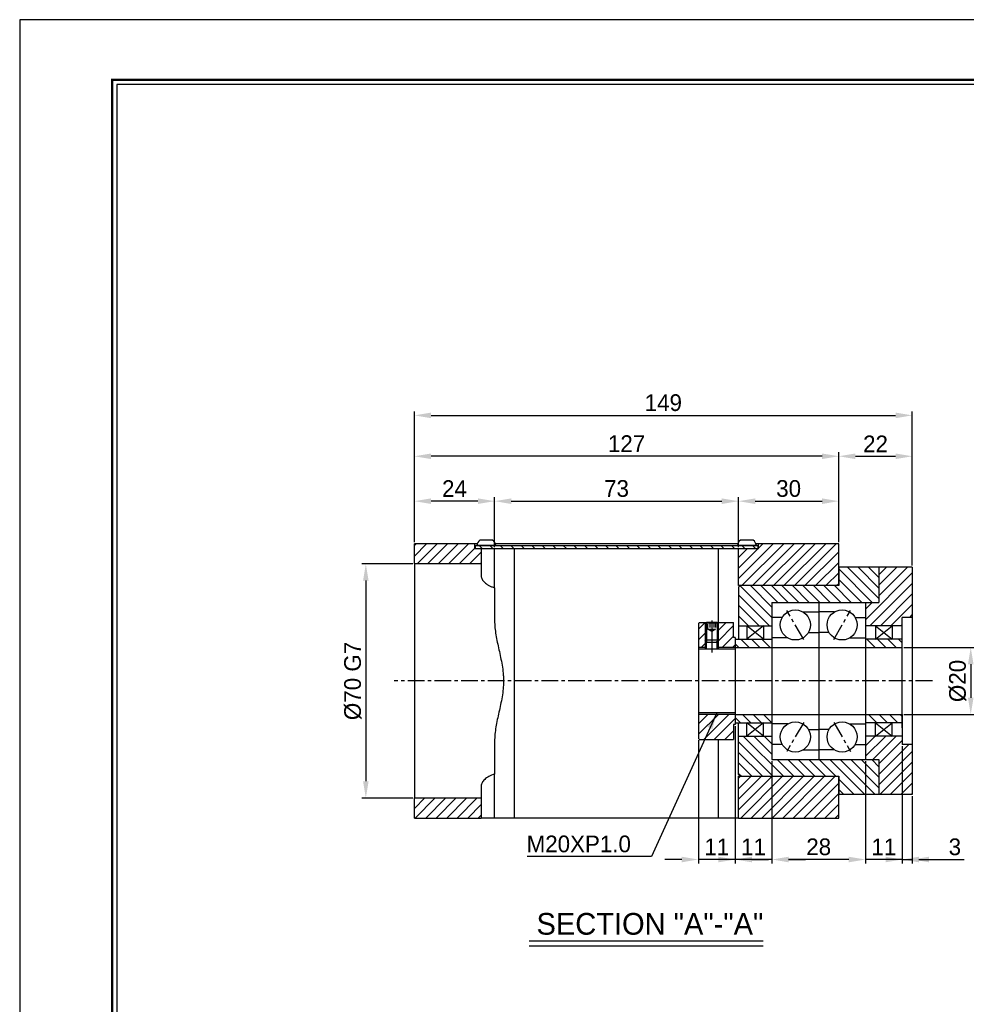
# Model space of a CAD drawing. Header units: millimetres. Extents: x 1340 to 2163, y 1155 to 1737.
# Tile 2 of 8: x 1340 to 1623, y 1442 to 1737. Entities that reach past the tile are written whole.
import ezdxf
from ezdxf.enums import TextEntityAlignment as Align

# ---------------------------------------------------------------- set-up
doc = ezdxf.new("R2010")
doc.units = ezdxf.units.MM
doc.linetypes.add('CENTER', pattern=[2, 1.25, -0.25, 0.25, -0.25])
doc.linetypes.add('DASHED', pattern=[0.75, 0.5, -0.25])
for name, color, linetype in [('S1', 1, 'CENTER'), ('S3', 2, 'DASHED'), ('Z5', 7, 'Continuous'), ('Z7', 7, 'Continuous')]:
    doc.layers.add(name, color=color, linetype=linetype)
doc.dimstyles.new('S5', dxfattribs={"dimtxt": 5, "dimasz": 5, "dimexe": 1.2, "dimexo": 0.5, "dimgap": 1.2, "dimtad": 1, "dimdec": 3, "dimzin": 11, "dimdsep": 46, "dimtxsty": 'Standard', "dimcen": 0, "dimclrd": 5, "dimclre": 5, "dimclrt": 3, "dimadec": 0, "dimazin": 0, "dimtp": 3e-09, "dimtfac": 0.7, "dimtdec": 3, "dimtmove": 0, "dimatfit": 3, "dimfxl": 1.25, "dimtolj": 1, "dimtzin": 11, "dimarcsym": 0})
pattern_1 = [(45, (25180.6775, -15605.0256), (-1.57154482, 1.57154482), [])]
pattern_2 = [(135, (25180.6775, -15605.0256), (-1.57154482, -1.57154482), [])]

# ---------------------------------------------------------------- blocks, each defined once
blk = doc.blocks.new('*D116')
at = {"color": 5, "lineweight": -2, "ltscale": 4}
for p, q in [((1603.91, 1519.54), (1603.91, 1484.45)), ((1606.91, 1504.54), (1606.91, 1484.45)), ((1598.91, 1485.65), (1593.91, 1485.65)), ((1603.91, 1485.65), (1606.91, 1485.65)), ((1611.91, 1485.65), (1622.42, 1485.65))]:
    blk.add_line(p, q, dxfattribs=at)
at = {"color": 5}
for points in [[(1598.91, 1484.81), (1598.91, 1486.48), (1603.91, 1485.65)], [(1611.91, 1486.48), (1611.91, 1484.81), (1606.91, 1485.65)]]:
    blk.add_solid(points, dxfattribs=at)
at = {"layer": 'Defpoints', "color": 0}
for p in [(1603.91, 1520.04), (1606.91, 1505.04), (1606.91, 1485.65)]:
    blk.add_point(p, dxfattribs=at)
at = {"color": 3, "insert": (1619.66, 1489.41), "char_height": 5, "attachment_point": 5}
blk.add_mtext('\\A1;3', dxfattribs=at)
blk = doc.blocks.new('*D117')
at = {"color": 5, "lineweight": -2, "ltscale": 4}
for p, q in [((1603.91, 1519.54), (1603.91, 1484.45)), ((1592.91, 1515.04), (1592.91, 1484.45)), ((1587.91, 1485.65), (1582.91, 1485.65)), ((1603.91, 1485.65), (1592.91, 1485.65)), ((1608.91, 1485.65), (1613.91, 1485.65))]:
    blk.add_line(p, q, dxfattribs=at)
at = {"color": 5}
for points in [[(1587.91, 1484.81), (1587.91, 1486.48), (1592.91, 1485.65)], [(1608.91, 1486.48), (1608.91, 1484.81), (1603.91, 1485.65)]]:
    blk.add_solid(points, dxfattribs=at)
at = {"layer": 'Defpoints', "color": 0}
for p in [(1603.91, 1520.04), (1592.91, 1515.54), (1592.91, 1485.65)]:
    blk.add_point(p, dxfattribs=at)
at = {"color": 3, "insert": (1598.41, 1489.42), "char_height": 5, "attachment_point": 5}
blk.add_mtext('\\A1;11', dxfattribs=at)
blk = doc.blocks.new('*D118')
at = {"color": 5, "lineweight": -2, "ltscale": 4}
for p, q in [((1564.91, 1515.04), (1564.91, 1484.45)), ((1592.91, 1515.04), (1592.91, 1484.45)), ((1587.91, 1485.65), (1569.91, 1485.65))]:
    blk.add_line(p, q, dxfattribs=at)
at = {"color": 5}
for points in [[(1569.91, 1486.48), (1569.91, 1484.81), (1564.91, 1485.65)], [(1587.91, 1484.81), (1587.91, 1486.48), (1592.91, 1485.65)]]:
    blk.add_solid(points, dxfattribs=at)
at = {"layer": 'Defpoints', "color": 0}
for p in [(1564.91, 1515.54), (1592.91, 1515.54), (1564.91, 1485.65)]:
    blk.add_point(p, dxfattribs=at)
at = {"color": 3, "insert": (1578.91, 1489.41), "char_height": 5, "attachment_point": 5}
blk.add_mtext('\\A1;28', dxfattribs=at)
blk = doc.blocks.new('*D119')
at = {"color": 5, "lineweight": -2, "ltscale": 4}
for p, q in [((1553.91, 1525.54), (1553.91, 1484.45)), ((1564.91, 1515.04), (1564.91, 1484.45)), ((1548.91, 1485.65), (1543.91, 1485.65)), ((1564.91, 1485.65), (1553.91, 1485.65)), ((1569.91, 1485.65), (1574.91, 1485.65))]:
    blk.add_line(p, q, dxfattribs=at)
at = {"color": 5}
for points in [[(1548.91, 1484.81), (1548.91, 1486.48), (1553.91, 1485.65)], [(1569.91, 1486.48), (1569.91, 1484.81), (1564.91, 1485.65)]]:
    blk.add_solid(points, dxfattribs=at)
at = {"layer": 'Defpoints', "color": 0}
for p in [(1553.91, 1526.04), (1564.91, 1515.54), (1553.91, 1485.65)]:
    blk.add_point(p, dxfattribs=at)
at = {"color": 3, "insert": (1559.41, 1489.42), "char_height": 5, "attachment_point": 5}
blk.add_mtext('\\A1;11', dxfattribs=at)
blk = doc.blocks.new('*D120')
at = {"color": 5, "lineweight": -2, "ltscale": 4}
for p, q in [((1553.91, 1525.54), (1553.91, 1484.45)), ((1542.91, 1521.34), (1542.91, 1484.45)), ((1537.91, 1485.65), (1532.91, 1485.65)), ((1553.91, 1485.65), (1542.91, 1485.65)), ((1558.91, 1485.65), (1563.91, 1485.65))]:
    blk.add_line(p, q, dxfattribs=at)
at = {"color": 5}
for points in [[(1537.91, 1484.81), (1537.91, 1486.48), (1542.91, 1485.65)], [(1558.91, 1486.48), (1558.91, 1484.81), (1553.91, 1485.65)]]:
    blk.add_solid(points, dxfattribs=at)
at = {"layer": 'Defpoints', "color": 0}
for p in [(1553.91, 1526.04), (1542.91, 1521.84), (1542.91, 1485.65)]:
    blk.add_point(p, dxfattribs=at)
at = {"color": 3, "insert": (1548.41, 1489.42), "char_height": 5, "attachment_point": 5}
blk.add_mtext('\\A1;11', dxfattribs=at)
blk = doc.blocks.new('*D121')
at = {"color": 5, "lineweight": -2, "ltscale": 4}
for p, q in [((1457.91, 1580.54), (1457.91, 1594.01)), ((1481.91, 1579.04), (1481.91, 1594.01)), ((1476.91, 1592.81), (1462.91, 1592.81))]:
    blk.add_line(p, q, dxfattribs=at)
at = {"color": 5}
for points in [[(1462.91, 1593.64), (1462.91, 1591.97), (1457.91, 1592.81)], [(1476.91, 1591.97), (1476.91, 1593.64), (1481.91, 1592.81)]]:
    blk.add_solid(points, dxfattribs=at)
at = {"layer": 'Defpoints', "color": 0}
for p in [(1457.91, 1592.81), (1457.91, 1580.04), (1481.91, 1578.54)]:
    blk.add_point(p, dxfattribs=at)
at = {"color": 3, "insert": (1469.91, 1596.57), "char_height": 5, "attachment_point": 5}
blk.add_mtext('\\A1;24', dxfattribs=at)
blk = doc.blocks.new('*D122')
at = {"color": 5, "lineweight": -2, "ltscale": 4}
for p, q in [((1481.91, 1579.04), (1481.91, 1594.01)), ((1554.91, 1579.04), (1554.91, 1594.01)), ((1486.91, 1592.81), (1549.91, 1592.81))]:
    blk.add_line(p, q, dxfattribs=at)
at = {"color": 5}
for points in [[(1486.91, 1593.64), (1486.91, 1591.97), (1481.91, 1592.81)], [(1549.91, 1591.97), (1549.91, 1593.64), (1554.91, 1592.81)]]:
    blk.add_solid(points, dxfattribs=at)
at = {"layer": 'Defpoints', "color": 0}
for p in [(1554.91, 1592.81), (1481.91, 1578.54), (1554.91, 1578.54)]:
    blk.add_point(p, dxfattribs=at)
at = {"color": 3, "insert": (1518.41, 1596.57), "char_height": 5, "attachment_point": 5}
blk.add_mtext('\\A1;73', dxfattribs=at)
blk = doc.blocks.new('*D123')
at = {"color": 5, "lineweight": -2, "ltscale": 4}
for p, q in [((1554.91, 1579.04), (1554.91, 1594.01)), ((1584.91, 1580.54), (1584.91, 1594.01)), ((1559.91, 1592.81), (1579.91, 1592.81))]:
    blk.add_line(p, q, dxfattribs=at)
at = {"color": 5}
for points in [[(1559.91, 1593.64), (1559.91, 1591.97), (1554.91, 1592.81)], [(1579.91, 1591.97), (1579.91, 1593.64), (1584.91, 1592.81)]]:
    blk.add_solid(points, dxfattribs=at)
at = {"layer": 'Defpoints', "color": 0}
for p in [(1584.91, 1592.81), (1554.91, 1578.54), (1584.91, 1580.04)]:
    blk.add_point(p, dxfattribs=at)
at = {"color": 3, "insert": (1569.91, 1596.57), "char_height": 5, "attachment_point": 5}
blk.add_mtext('\\A1;30', dxfattribs=at)
blk = doc.blocks.new('*D124')
at = {"color": 5, "lineweight": -2, "ltscale": 4}
for p, q in [((1457.91, 1580.54), (1457.91, 1607.44)), ((1579.91, 1606.24), (1462.91, 1606.24)), ((1584.91, 1580.54), (1584.91, 1607.44))]:
    blk.add_line(p, q, dxfattribs=at)
at = {"color": 5}
for points in [[(1462.91, 1607.07), (1462.91, 1605.4), (1457.91, 1606.24)], [(1579.91, 1605.4), (1579.91, 1607.07), (1584.91, 1606.24)]]:
    blk.add_solid(points, dxfattribs=at)
at = {"layer": 'Defpoints', "color": 0}
for p in [(1457.91, 1606.24), (1457.91, 1580.04), (1584.91, 1580.04)]:
    blk.add_point(p, dxfattribs=at)
at = {"color": 3, "insert": (1521.41, 1610.01), "char_height": 5, "attachment_point": 5}
blk.add_mtext('\\A1;127', dxfattribs=at)
blk = doc.blocks.new('*D125')
at = {"color": 5, "lineweight": -2, "ltscale": 4}
for p, q in [((1584.91, 1580.54), (1584.91, 1607.44)), ((1589.91, 1606.24), (1601.91, 1606.24)), ((1606.91, 1573.54), (1606.91, 1607.44))]:
    blk.add_line(p, q, dxfattribs=at)
at = {"color": 5}
for points in [[(1589.91, 1607.07), (1589.91, 1605.4), (1584.91, 1606.24)], [(1601.91, 1605.4), (1601.91, 1607.07), (1606.91, 1606.24)]]:
    blk.add_solid(points, dxfattribs=at)
at = {"layer": 'Defpoints', "color": 0}
for p in [(1606.91, 1606.24), (1584.91, 1580.04), (1606.91, 1573.04)]:
    blk.add_point(p, dxfattribs=at)
at = {"color": 3, "insert": (1595.91, 1609.94), "char_height": 5, "attachment_point": 5}
blk.add_mtext('\\A1;22', dxfattribs=at)
blk = doc.blocks.new('*D126')
at = {"color": 5, "lineweight": -2, "ltscale": 4}
for p, q in [((1457.91, 1580.54), (1457.91, 1619.67)), ((1606.91, 1573.54), (1606.91, 1619.67)), ((1462.91, 1618.47), (1601.91, 1618.47))]:
    blk.add_line(p, q, dxfattribs=at)
at = {"color": 5}
for points in [[(1462.91, 1619.3), (1462.91, 1617.63), (1457.91, 1618.47)], [(1601.91, 1617.63), (1601.91, 1619.3), (1606.91, 1618.47)]]:
    blk.add_solid(points, dxfattribs=at)
at = {"layer": 'Defpoints', "color": 0}
for p in [(1606.91, 1618.47), (1457.91, 1580.04), (1606.91, 1573.04)]:
    blk.add_point(p, dxfattribs=at)
at = {"color": 3, "insert": (1532.41, 1622.24), "char_height": 5, "attachment_point": 5}
blk.add_mtext('\\A1;149', dxfattribs=at)
blk = doc.blocks.new('*D127')
at = {"color": 5, "lineweight": -2, "ltscale": 4}
for p, q in [((1457.41, 1574.04), (1442.19, 1574.04)), ((1443.39, 1569.04), (1443.39, 1509.04)), ((1457.41, 1504.04), (1442.19, 1504.04))]:
    blk.add_line(p, q, dxfattribs=at)
at = {"color": 5}
for points in [[(1444.22, 1569.04), (1442.55, 1569.04), (1443.39, 1574.04)], [(1442.55, 1509.04), (1444.22, 1509.04), (1443.39, 1504.04)]]:
    blk.add_solid(points, dxfattribs=at)
at = {"layer": 'Defpoints', "color": 0}
for p in [(1457.91, 1574.04), (1443.39, 1504.04), (1457.91, 1504.04)]:
    blk.add_point(p, dxfattribs=at)
at = {"color": 3, "insert": (1439.5, 1539.04), "char_height": 5, "attachment_point": 5, "rotation": 90}
blk.add_mtext('\\A1;%%C70 G7', dxfattribs=at)
blk = doc.blocks.new('*D128')
at = {"color": 5, "lineweight": -2, "ltscale": 4}
for p, q in [((1604.41, 1549.04), (1625.61, 1549.04)), ((1624.41, 1544.04), (1624.41, 1534.04)), ((1604.41, 1529.04), (1625.61, 1529.04))]:
    blk.add_line(p, q, dxfattribs=at)
at = {"color": 5}
for points in [[(1625.24, 1544.04), (1623.57, 1544.04), (1624.41, 1549.04)], [(1623.57, 1534.04), (1625.24, 1534.04), (1624.41, 1529.04)]]:
    blk.add_solid(points, dxfattribs=at)
at = {"layer": 'Defpoints', "color": 0}
for p in [(1603.91, 1549.04), (1603.91, 1529.04), (1624.41, 1529.04)]:
    blk.add_point(p, dxfattribs=at)
at = {"color": 3, "insert": (1620.52, 1539.04), "char_height": 5, "attachment_point": 5, "rotation": 90}
blk.add_mtext('\\A1;%%C20', dxfattribs=at)
blk = doc.blocks.new('란표제')
at = {"layer": 'Z7', "color": 0}
for p, q in [((297, 210), (0, 210)), ((0, 210), (0, 0))]:
    blk.add_line(p, q, dxfattribs=at)
at = {"layer": 'Z7', "const_width": 0.25}
blk.add_lwpolyline([(290.5, 6.5), (290.5, 203.5), (10, 203.5), (10, 6.5)], close=True, dxfattribs=at)
at = {"layer": 'Z7'}
blk.add_lwpolyline([(290, 7), (290, 203), (10.5, 203), (10.5, 7)], close=True, dxfattribs=at)
at = {"layer": 'Z5', "ltscale": 0.5}
for tag, p, height in [('TITLE', (237.17, 24.41), 2.5), ('도번', (251.18, 15.64), 2.5), ('SCALE', (253.78, 9.55), 1.2), ('DATE', (277.02, 9.51), 1.2)]:
    blk.add_attdef(tag, p, '', height=height, dxfattribs=at)
at = {"layer": 'Z7'}
for tag, p in [('필렛', (179.25, 10.9)), ('모따기', (179.25, 8.3))]:
    blk.add_attdef(tag, text='', height=1.15, dxfattribs=at).set_placement(p, align=Align.MIDDLE_LEFT)

msp = doc.modelspace()

# ---------------------------------------------------------------- hatches: boundary and pattern name
at = {"ltscale": 4, "transparency": 33554687}
h = msp.add_hatch(dxfattribs=at)
h.set_pattern_fill('ANSI31', color=5, scale=0.7, style=0)
h.set_pattern_definition(pattern_1)
h.paths.add_polyline_path([(1584.9131, 1580.0445), (1560.9131, 1580.0445), (1560.9131, 1578.5445), (1560.6631, 1578.5445), (1554.9131, 1578.5445), (1554.9131, 1567.5445), (1555.4131, 1567.5445), (1584.9131, 1567.5445), (1584.9131, 1573.0445)])
h.paths.add_polyline_path([(1555.4131, 1510.5445), (1554.9131, 1510.5445), (1554.9131, 1498.0445), (1584.9131, 1498.0445), (1584.9131, 1505.0445), (1584.9131, 1510.5445)])
h.paths.add_polyline_path([(1457.9131, 1498.0445), (1477.9131, 1498.0445), (1477.9131, 1504.0445), (1457.9131, 1504.0445)])
h.paths.add_polyline_path([(1457.9131, 1580.0445), (1457.9131, 1574.0445), (1477.9131, 1574.0445), (1477.9131, 1578.5445), (1476.1631, 1578.5445), (1475.9131, 1578.5445), (1475.9131, 1580.0445)])
h = msp.add_hatch()
h.set_pattern_fill('ANSI31', color=5, scale=0.7, angle=90, style=0)
h.set_pattern_definition(pattern_2)
h.paths.add_polyline_path([(1476.1631, 1579.5445), (1476.1631, 1578.5445), (1560.6631, 1578.5445), (1560.6631, 1579.5445)], flags=0)
h = msp.add_hatch(dxfattribs=at)
h.set_pattern_fill('ANSI31', color=5, scale=0.7, angle=90, style=0)
h.set_pattern_definition(pattern_2)
h.paths.add_polyline_path([(1554.9131, 1555.5445), (1557.4131, 1555.5445), (1562.4131, 1555.5445), (1564.9131, 1555.5445), (1564.9131, 1558.0445), (1564.9131, 1562.5445), (1578.9131, 1562.5445), (1592.9131, 1562.5445), (1596.9131, 1562.5445), (1596.9131, 1573.0445), (1584.9131, 1573.0445), (1584.9131, 1567.5445), (1555.4131, 1567.5445), (1554.9131, 1567.0445)])
h.paths.add_polyline_path([(1554.9131, 1522.5445), (1554.9131, 1511.0445), (1555.4131, 1510.5445), (1584.9131, 1510.5445), (1584.9131, 1505.0445), (1596.9131, 1505.0445), (1596.9131, 1515.5445), (1592.9131, 1515.5445), (1578.9131, 1515.5445), (1564.9131, 1515.5445), (1564.9131, 1520.0445), (1564.9131, 1522.5445), (1562.4131, 1522.5445), (1557.4131, 1522.5445)])
h = msp.add_hatch(dxfattribs=at)
h.set_pattern_fill('ANSI31', color=5, scale=0.7, style=0)
h.set_pattern_definition(pattern_1)
h.paths.add_polyline_path([(1596.9131, 1562.5445), (1592.9131, 1562.5445), (1592.9131, 1558.0445), (1592.9131, 1555.5445), (1595.9131, 1555.5445), (1600.9131, 1555.5445), (1603.9131, 1555.5445), (1603.9131, 1558.0445), (1606.9131, 1558.0445), (1606.9131, 1573.0445), (1596.9131, 1573.0445)])
h.paths.add_polyline_path([(1606.9131, 1520.0445), (1603.9131, 1520.0445), (1603.9131, 1522.5445), (1600.9131, 1522.5445), (1595.9131, 1522.5445), (1592.9131, 1522.5445), (1592.9131, 1520.0445), (1592.9131, 1515.5445), (1596.9131, 1515.5445), (1596.9131, 1505.0445), (1606.9131, 1505.0445)])
h = msp.add_hatch(dxfattribs=at)
h.set_pattern_fill('ANSI31', color=5, scale=0.7, style=0)
h.set_pattern_definition(pattern_1)
h.paths.add_polyline_path([(1553.9131, 1551.3445), (1553.9131, 1552.0445), (1553.4131, 1552.0445), (1553.4131, 1556.5445), (1548.9131, 1556.5445), (1548.5342, 1556.5445), (1548.9131, 1556.3258), (1548.9131, 1551.2945), (1548.9131, 1549.0445), (1553.9131, 1549.0445)])
h.paths.add_polyline_path([(1542.9131, 1549.0445), (1544.9131, 1549.0445), (1544.9131, 1551.2945), (1544.9131, 1556.3258), (1545.292, 1556.5445), (1543.2131, 1556.5445), (1542.9131, 1556.2445)])
h.paths.add_polyline_path([(1542.9131, 1521.8445), (1543.2131, 1521.5445), (1548.9131, 1521.5445), (1553.4131, 1521.5445), (1553.4131, 1526.0445), (1553.9131, 1526.0445), (1553.9131, 1526.7445), (1553.9131, 1529.0445), (1548.5131, 1529.0445), (1545.3131, 1529.0445), (1542.9131, 1529.0445)])
h = msp.add_hatch(dxfattribs=at)
h.set_pattern_fill('ANSI31', color=5, scale=0.7, angle=90, style=0)
h.set_pattern_definition(pattern_2)
h.paths.add_polyline_path([(1564.9131, 1549.0445), (1564.9131, 1551.5445), (1562.4131, 1551.5445), (1557.4131, 1551.5445), (1554.9131, 1551.5445), (1554.1131, 1551.5445), (1553.9131, 1551.3445), (1553.9131, 1549.0445)])
h.paths.add_polyline_path([(1554.1131, 1526.5445), (1554.9131, 1526.5445), (1557.4131, 1526.5445), (1562.4131, 1526.5445), (1564.9131, 1526.5445), (1564.9131, 1529.0445), (1553.9131, 1529.0445), (1553.9131, 1526.7445)])
h = msp.add_hatch(dxfattribs=at)
h.set_pattern_fill('ANSI31', color=5, scale=0.7, angle=90, style=0)
h.set_pattern_definition(pattern_2)
h.paths.add_polyline_path([(1592.9131, 1549.0445), (1603.9131, 1549.0445), (1603.9131, 1551.5445), (1600.9131, 1551.5445), (1595.9131, 1551.5445), (1592.9131, 1551.5445)])
h.paths.add_polyline_path([(1600.9131, 1526.5445), (1603.9131, 1526.5445), (1603.9131, 1529.0445), (1592.9131, 1529.0445), (1592.9131, 1526.5445), (1595.9131, 1526.5445)])

# ---------------------------------------------------------------- linework, layer by layer
for p, q in [((1457.9131, 1574.0445), (1457.9131, 1580.0445)), ((1475.9131, 1580.0445), (1457.9131, 1580.0445)), ((1475.9131, 1580.0445), (1475.9131, 1578.5445)), ((1476.6981, 1580.0445), (1475.9131, 1580.0445)), ((1477.9131, 1578.5445), (1475.9131, 1578.5445)), ((1476.1631, 1578.5445), (1476.1631, 1579.5445)), ((1476.1631, 1579.5445), (1560.6631, 1579.5445)), ((1482.2631, 1579.5445), (1476.5631, 1579.5445)), ((1481.3381, 1581.1945), (1477.4881, 1581.1945)), ((1477.9131, 1578.5445), (1477.9131, 1574.0445)), ((1481.9131, 1578.5445), (1477.9131, 1578.5445)), ((1481.9131, 1566.9262), (1481.9131, 1578.5445)), ((1487.9131, 1578.5445), (1481.9131, 1578.5445)), ((1554.6981, 1580.0445), (1482.1281, 1580.0445)), ((1487.9131, 1498.0445), (1487.9131, 1578.5445)), ((1548.9131, 1578.5445), (1487.9131, 1578.5445)), ((1554.9131, 1578.5445), (1548.9131, 1578.5445)), ((1548.9131, 1556.5445), (1548.9131, 1578.5445)), ((1560.2631, 1579.5445), (1554.5631, 1579.5445)), ((1554.9131, 1567.5445), (1554.9131, 1578.5445)), ((1560.9131, 1578.5445), (1554.9131, 1578.5445)), ((1559.3381, 1581.1945), (1555.4881, 1581.1945)), ((1560.9131, 1580.0445), (1560.1281, 1580.0445)), ((1560.6631, 1579.5445), (1560.6631, 1578.5445)), ((1560.9131, 1578.5445), (1560.9131, 1580.0445)), ((1584.9131, 1580.0445), (1560.9131, 1580.0445)), ((1584.9131, 1567.5445), (1584.9131, 1580.0445)), ((1477.9131, 1574.0445), (1457.9131, 1574.0445)), ((1457.9131, 1574.0445), (1457.9131, 1504.0445)), ((1477.9131, 1574.0445), (1477.9131, 1570.4252)), ((1584.9131, 1573.0445), (1584.9131, 1567.5445)), ((1596.9131, 1573.0445), (1596.9131, 1562.5445)), ((1481.9131, 1566.9262), (1481.9131, 1557.0723)), ((1584.9131, 1567.5445), (1554.9131, 1567.5445)), ((1555.4131, 1567.5445), (1554.9131, 1567.0445)), ((1554.9131, 1567.0445), (1554.9131, 1551.5445)), ((1564.9131, 1562.5445), (1564.9131, 1515.5445)), ((1564.9131, 1562.5445), (1596.9131, 1562.5445)), ((1578.9131, 1562.5445), (1578.9131, 1515.5445)), ((1592.9131, 1562.5445), (1592.9131, 1515.5445)), ((1568.016, 1558.0445), (1564.9131, 1558.0445)), ((1574.1631, 1559.6916), (1578.9131, 1559.6916)), ((1583.6631, 1559.6916), (1578.9131, 1559.6916)), ((1589.8102, 1558.0445), (1592.9131, 1558.0445)), ((1603.9131, 1549.0445), (1603.9131, 1558.0445)), ((1606.9131, 1558.0445), (1603.9131, 1558.0445)), ((1543.2131, 1556.5445), (1542.9131, 1556.2445)), ((1542.9131, 1556.2445), (1542.9131, 1521.8445)), ((1543.2131, 1556.5445), (1553.4131, 1556.5445)), ((1545.292, 1556.5445), (1544.9131, 1556.3258)), ((1544.9131, 1556.3258), (1544.9131, 1548.5445)), ((1548.9131, 1556.3258), (1544.9131, 1556.3258)), ((1548.5342, 1556.5445), (1545.292, 1556.5445)), ((1545.292, 1556.5445), (1545.292, 1550.5445)), ((1548.9131, 1556.3258), (1548.5342, 1556.5445)), ((1548.5342, 1556.5445), (1548.5342, 1550.5445)), ((1548.9131, 1548.5445), (1548.9131, 1556.3258)), ((1553.4131, 1552.0445), (1553.4131, 1556.5445)), ((1554.9131, 1555.5445), (1564.9131, 1555.5445)), ((1562.4131, 1551.5445), (1557.4131, 1555.5445)), ((1562.4131, 1555.5445), (1557.4131, 1551.5445)), ((1557.4131, 1555.5445), (1557.4131, 1551.5445)), ((1562.4131, 1555.5445), (1562.4131, 1551.5445)), ((1603.9131, 1555.5445), (1592.9131, 1555.5445)), ((1595.9131, 1555.5445), (1600.9131, 1551.5445)), ((1595.9131, 1551.5445), (1600.9131, 1555.5445)), ((1595.9131, 1555.5445), (1595.9131, 1551.5445)), ((1600.9131, 1555.5445), (1600.9131, 1551.5445)), ((1553.9131, 1552.0445), (1553.4131, 1552.0445)), ((1569.6631, 1551.8974), (1564.9131, 1551.8974)), ((1575.8102, 1553.5445), (1578.9131, 1553.5445)), ((1582.016, 1553.5445), (1578.9131, 1553.5445)), ((1588.1631, 1551.8974), (1592.9131, 1551.8974)), ((1545.2631, 1549.0445), (1542.9131, 1549.0445)), ((1544.9131, 1551.2945), (1548.9131, 1551.2945)), ((1545.6631, 1550.5445), (1544.9131, 1551.2945)), ((1548.1631, 1550.5445), (1545.6631, 1550.5445)), ((1548.9131, 1551.2945), (1548.1631, 1550.5445)), ((1553.9131, 1549.0445), (1548.5631, 1549.0445)), ((1554.1131, 1551.5445), (1553.9131, 1551.3445)), ((1553.9131, 1549.0445), (1603.9131, 1549.0445)), ((1554.1131, 1551.5445), (1564.9131, 1551.5445)), ((1603.9131, 1551.5445), (1592.9131, 1551.5445)), ((1545.3131, 1529.0445), (1542.9131, 1529.0445)), ((1548.5131, 1529.0445), (1545.3131, 1529.0445)), ((1553.9131, 1529.0445), (1548.5131, 1529.0445)), ((1553.9131, 1529.0445), (1603.9131, 1529.0445)), ((1603.9131, 1529.0445), (1603.9131, 1520.0445)), ((1553.9131, 1526.0445), (1553.4131, 1526.0445)), ((1553.4131, 1526.0445), (1553.4131, 1521.5445)), ((1553.9131, 1526.7445), (1554.1131, 1526.5445)), ((1554.1131, 1526.5445), (1564.9131, 1526.5445)), ((1554.9131, 1511.0445), (1554.9131, 1526.5445)), ((1562.4131, 1526.5445), (1557.4131, 1522.5445)), ((1562.4131, 1522.5445), (1557.4131, 1526.5445)), ((1557.4131, 1522.5445), (1557.4131, 1526.5445)), ((1562.4131, 1522.5445), (1562.4131, 1526.5445)), ((1569.6631, 1526.1916), (1564.9131, 1526.1916)), ((1588.1631, 1526.1916), (1592.9131, 1526.1916)), ((1603.9131, 1526.5445), (1592.9131, 1526.5445)), ((1595.9131, 1522.5445), (1600.9131, 1526.5445)), ((1595.9131, 1526.5445), (1600.9131, 1522.5445)), ((1595.9131, 1522.5445), (1595.9131, 1526.5445)), ((1600.9131, 1522.5445), (1600.9131, 1526.5445)), ((1554.9131, 1522.5445), (1564.9131, 1522.5445)), ((1575.8102, 1524.5445), (1578.9131, 1524.5445)), ((1582.016, 1524.5445), (1578.9131, 1524.5445)), ((1603.9131, 1522.5445), (1592.9131, 1522.5445)), ((1481.9131, 1521.0168), (1481.9131, 1511.1629)), ((1542.9131, 1521.8445), (1543.2131, 1521.5445)), ((1543.2131, 1521.5445), (1553.4131, 1521.5445)), ((1548.9131, 1498.0445), (1548.9131, 1521.5445)), ((1568.016, 1520.0445), (1564.9131, 1520.0445)), ((1589.8102, 1520.0445), (1592.9131, 1520.0445)), ((1606.9131, 1520.0445), (1603.9131, 1520.0445)), ((1574.1631, 1518.3974), (1578.9131, 1518.3974)), ((1583.6631, 1518.3974), (1578.9131, 1518.3974)), ((1564.9131, 1515.5445), (1596.9131, 1515.5445)), ((1596.9131, 1515.5445), (1596.9131, 1505.0445)), ((1481.9131, 1498.0445), (1481.9131, 1511.1629)), ((1554.9131, 1511.0445), (1555.4131, 1510.5445)), ((1477.9131, 1507.6638), (1477.9131, 1504.0445)), ((1554.9131, 1510.5445), (1584.9131, 1510.5445)), ((1554.9131, 1498.0445), (1554.9131, 1510.5445)), ((1584.9131, 1498.0445), (1584.9131, 1510.5445)), ((1584.9131, 1510.5445), (1584.9131, 1505.0445)), ((1457.9131, 1498.0445), (1457.9131, 1504.0445)), ((1457.9131, 1504.0445), (1477.9131, 1504.0445)), ((1477.9131, 1504.0445), (1477.9131, 1498.0445)), ((1457.9131, 1498.0445), (1477.9131, 1498.0445)), ((1481.9131, 1498.0445), (1477.9131, 1498.0445)), ((1487.9131, 1498.0445), (1481.9131, 1498.0445)), ((1548.9131, 1498.0445), (1487.9131, 1498.0445)), ((1554.9131, 1498.0445), (1548.9131, 1498.0445)), ((1554.9131, 1498.0445), (1584.9131, 1498.0445))]:
    msp.add_line(p, q)
at = {"ltscale": 0.5}
for p, q in [((1606.9131, 1573.0445), (1584.9131, 1573.0445)), ((1546.9131, 1557.1518), (1546.9131, 1547.5445)), ((1553.9131, 1552.0445), (1553.9131, 1526.0445)), ((1606.9131, 1505.0445), (1584.9131, 1505.0445))]:
    msp.add_line(p, q, dxfattribs=at)
at = {"ltscale": 4}
for p, q in [((1606.9131, 1573.0445), (1606.9131, 1505.0445)), ((1492.2152, 1461.3109), (1562.3263, 1461.3109)), ((1492.2152, 1459.8623), (1562.3263, 1459.8623))]:
    msp.add_line(p, q, dxfattribs=at)
at = {"ltscale": 5}
for p, q in [((1603.9131, 1525.0445), (1603.9131, 1553.0445)), ((1553.9131, 1548.5445), (1542.9131, 1548.5445)), ((1553.9131, 1529.5445), (1542.9131, 1529.5445))]:
    msp.add_line(p, q, dxfattribs=at)
at = {"ltscale": 4}
msp.add_lwpolyline([(1548.5631, 1548.5445), (1548.5631, 1550.5445), (1545.2631, 1550.5445), (1545.2631, 1548.5445)], dxfattribs=at)
for centre in [(1571.9131, 1555.7945), (1585.9131, 1555.7945), (1571.9131, 1522.2945), (1585.9131, 1522.2945)]:
    msp.add_circle(centre, 4.5)
for centre, start, end in [((1479.3707, 1579.0548), 131.34313, 170.106361), ((1479.4555, 1579.0548), 9.893639, 48.65687), ((1557.3707, 1579.0548), 131.34313, 170.106361), ((1557.4555, 1579.0548), 9.893639, 48.65687)]:
    msp.add_arc(centre, 2.85, start, end)
for points, knots in [([(1477.9131, 1570.4252), (1477.9131, 1570.1204), (1478.0061, 1569.8047), (1478.2731, 1569.3173), (1478.3849, 1569.1516), (1478.6465, 1568.8255), (1478.7966, 1568.6643), (1479.1361, 1568.3471), (1479.3255, 1568.191), (1479.7475, 1567.8867), (1479.9759, 1567.7417), (1480.4672, 1567.4701), (1480.7304, 1567.3433), (1481.2971, 1567.1129), (1481.5978, 1567.0108), (1481.9131, 1566.9262)], [0, 0, 0, 0, 0.25, 0.25, 0.375, 0.375, 0.5, 0.5, 0.625, 0.625, 0.75, 0.75, 0.875, 0.875, 1, 1, 1, 1]), ([(1481.9131, 1557.0723), (1481.9131, 1556.3795), (1481.9558, 1555.6798), (1482.0991, 1554.2648), (1482.1999, 1553.5494), (1482.4408, 1552.1015), (1482.5811, 1551.369), (1482.8853, 1549.8849), (1483.0497, 1549.1321), (1483.5479, 1546.8658), (1483.8913, 1545.3381), (1484.2892, 1542.9975), (1484.4014, 1542.2089), (1484.5178, 1541.0093), (1484.5478, 1540.6063), (1484.5874, 1539.8057), (1484.5971, 1539.4066), (1484.5952, 1538.2135), (1484.5523, 1537.4234), (1484.3975, 1535.8525), (1484.2861, 1535.0717), (1484.0212, 1533.5171), (1483.8675, 1532.7411), (1483.5451, 1531.2048), (1483.3771, 1530.4465), (1482.8823, 1528.1955), (1482.5643, 1526.7266), (1482.2023, 1524.556), (1482.1007, 1523.8381), (1481.9558, 1522.4109), (1481.9131, 1521.7074), (1481.9131, 1521.0168)], [0, 0, 0, 0, 0.0625, 0.0625, 0.125, 0.125, 0.1875, 0.1875, 0.25, 0.25, 0.375, 0.375, 0.4375, 0.4375, 0.46875, 0.46875, 0.5, 0.5, 0.5625, 0.5625, 0.625, 0.625, 0.6875, 0.6875, 0.75, 0.75, 0.875, 0.875, 0.9375, 0.9375, 1, 1, 1, 1]), ([(1481.9131, 1511.1629), (1481.2827, 1510.9937), (1480.7267, 1510.7616), (1479.7322, 1510.2135), (1479.3156, 1509.9088), (1478.7996, 1509.428), (1478.648, 1509.2652), (1478.387, 1508.9404), (1478.2769, 1508.7776), (1478.0977, 1508.4525), (1478.0287, 1508.2895), (1477.9367, 1507.9717), (1477.9131, 1507.816), (1477.9131, 1507.6638)], [0, 0, 0, 0, 0.25, 0.25, 0.5, 0.5, 0.625, 0.625, 0.75, 0.75, 0.875, 0.875, 1, 1, 1, 1])]:
    msp.add_open_spline(points, degree=3, knots=knots)
at = {"layer": 'S1', "ltscale": 4}
for p, q in [((1574.4131, 1551.4644), (1569.4131, 1560.1246)), ((1583.4131, 1551.4644), (1588.4131, 1560.1246)), ((1612.9131, 1539.0445), (1451.9131, 1539.0445)), ((1574.4131, 1526.6246), (1569.4131, 1517.9644)), ((1583.4131, 1526.6246), (1588.4131, 1517.9644))]:
    msp.add_line(p, q, dxfattribs=at)
at = {"layer": 'S3', "ltscale": 3}
for p, q in [((1545.7584, 1554.5445), (1545.7584, 1556.5445)), ((1546.3357, 1556.5445), (1546.3357, 1554.5445)), ((1547.4905, 1556.5445), (1547.4905, 1554.5445)), ((1548.0678, 1556.5445), (1548.0678, 1554.5445)), ((1546.9131, 1553.8778), (1545.7584, 1554.5445)), ((1548.0678, 1554.5445), (1546.9131, 1553.8778))]:
    msp.add_line(p, q, dxfattribs=at)
for centre, radius, start, end in [((1546.0471, 1554.9663), 0.5111, 235.609985, 304.390015), ((1546.9131, 1556.4594), 2, 253.219857, 286.780143), ((1547.7792, 1554.9663), 0.5111, 235.609985, 304.390015)]:
    msp.add_arc(centre, radius, start, end, dxfattribs=at)

# ---------------------------------------------------------------- block references
at = {"ltscale": 5, "xscale": 2.770168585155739, "yscale": 2.770168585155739, "zscale": 2.770168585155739}
msp.add_blockref('란표제', (1339.798, 1155.0616), dxfattribs=at)

# ---------------------------------------------------------------- texts
at = {"color": 3, "ltscale": 4, "insert": (1522.7155, 1487.7395), "char_height": 5, "attachment_point": 9}
msp.add_mtext('M20XP1.0', dxfattribs=at)
at = {"color": 3, "ltscale": 0.5, "insert": (1562.3392, 1463.0638), "char_height": 6.5, "attachment_point": 9}
msp.add_mtext('\\A1;SECTION "A"-"A"', dxfattribs=at)

# ---------------------------------------------------------------- dimensions: what is measured, and where the dimension line sits
at = {"ltscale": 4}
for base, p1, p2, picture, middle in [((1606.9131, 1618.4672), (1457.9131, 1580.0445), (1606.9131, 1573.0445), '*D126', (1532.4131, 1622.2371)), ((1457.9131, 1606.2376), (1584.9131, 1580.0445), (1457.9131, 1580.0445), '*D124', (1521.4131, 1610.0075)), ((1606.9131, 1606.2376), (1584.9131, 1580.0445), (1606.9131, 1573.0445), '*D125', (1595.9131, 1609.9443)), ((1457.9131, 1592.8081), (1481.9131, 1578.5445), (1457.9131, 1580.0445), '*D121', (1469.9131, 1596.5747)), ((1554.9131, 1592.8081), (1481.9131, 1578.5445), (1554.9131, 1578.5445), '*D122', (1518.4131, 1596.5747)), ((1584.9131, 1592.8081), (1554.9131, 1578.5445), (1584.9131, 1580.0445), '*D123', (1569.9131, 1596.5713)), ((1542.9131, 1485.6473), (1553.9131, 1526.0445), (1542.9131, 1521.8445), '*D120', (1548.4131, 1489.4172)), ((1553.9131, 1485.6473), (1564.9131, 1515.5445), (1553.9131, 1526.0445), '*D119', (1559.4131, 1489.4172)), ((1592.9131, 1485.6473), (1603.9131, 1520.0445), (1592.9131, 1515.5445), '*D117', (1598.4131, 1489.4172)), ((1606.9131, 1485.6473), (1603.9131, 1520.0445), (1606.9131, 1505.0445), '*D116', (1619.6644, 1489.4106)), ((1564.9131, 1485.6473), (1592.9131, 1515.5445), (1564.9131, 1515.5445), '*D118', (1578.9131, 1489.4106))]:
    dim = msp.add_linear_dim(base=base, p1=p1, p2=p2, dimstyle='S5', dxfattribs=at)
    dim.commit()
    dim.dimension.update_dxf_attribs({"geometry": picture, "text_midpoint": middle})
for base, p1, p2, text, picture, middle in [((1443.3861, 1504.0445), (1457.9131, 1574.0445), (1457.9131, 1504.0445), '%%C<> G7', '*D127', (1439.4963, 1539.0445)), ((1624.4054, 1529.0445), (1603.9131, 1549.0445), (1603.9131, 1529.0445), '%%C<>', '*D128', (1620.5156, 1539.0445))]:
    dim = msp.add_linear_dim(base=base, p1=p1, p2=p2, angle=90, text=text, dimstyle='S5', dxfattribs=at)
    dim.commit()
    dim.dimension.update_dxf_attribs({"geometry": picture, "text_midpoint": middle})

# ---------------------------------------------------------------- leaders
at = {"ltscale": 4, "annotation_type": 0, "has_hookline": 1, "hookline_direction": 1, "text_width": 31.0186}
msp.add_leader([(1548.4131, 1529.5445), (1528.9155, 1486.5395), (1523.9155, 1486.5395)], dimstyle='S5', dxfattribs=at)

doc.saveas('drawing.dxf')
